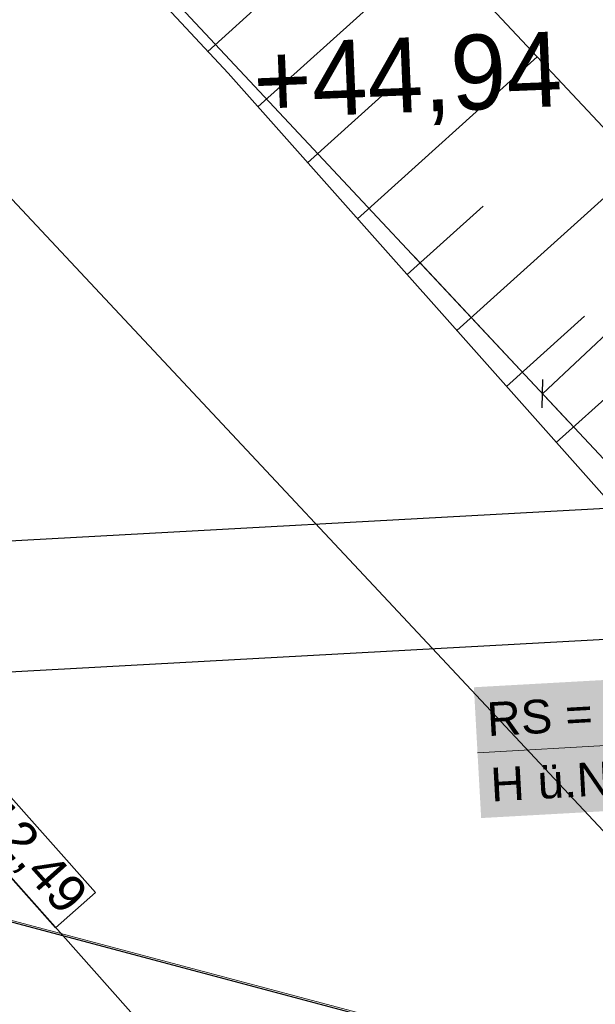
# Model space of a CAD drawing. Extents: x -779 to 790, y -208 to 633.
# Tile 33 of 232: x -277 to -247, y -6 to 46. Entities that reach past the tile are written whole.
import ezdxf
from ezdxf.lldxf.tags import DXFTag

# ---------------------------------------------------------------- set-up
doc = ezdxf.new("R2010")
doc.units = 0
doc.layers.get('0').update_dxf_attribs({"lineweight": 25})
for name, color, linetype, lineweight, true_color in [('01AFU Allgemein Bemaßung-A07F5V4RWF', 7, 'Continuous', 25, 0x848484), ('02 Raster Gebäude-A07F5V4QWF', 7, 'Continuous', 25, 0x848484), ('30 Baugrubenplanung', 7, 'Continuous', 25, 0x848484), ('30 Baugrubenplanung - Bemaßung', 7, 'Continuous', 25, 0x848484), ('60 Höhen Außen (Bestand - bleibt)', 9, 'Continuous', 18, 0x808080), ('S_Kaltwasser', 3, 'Continuous', 35, 0x00ff00), ('S_Mass', 150, 'Continuous', 25, 0x007fff)]:
    doc.layers.add(name, color=color, linetype=linetype, lineweight=lineweight, true_color=true_color)
doc.layers.add('02 Raster Gebäude-A07F5V53WF', color=7, linetype='Continuous', lineweight=13)
doc.styles.get("Standard").update_dxf_attribs({"font": 'arial.ttf'})
tags = doc.linetypes.add('Raster-A07F5V4TWF', pattern=[0.2, 0.1, -0.05, 0, -0.05]).pattern_tags.tags
tags[10:11] = [DXFTag(74, 4), DXFTag(75, 0), DXFTag(340, '0'), DXFTag(46, 1.0), DXFTag(50, 0.0), DXFTag(44, 0.0), DXFTag(45, 0.0)]
tags[8:9] = [DXFTag(74, 4), DXFTag(75, 0), DXFTag(340, '0'), DXFTag(46, 1.0), DXFTag(50, 0.0), DXFTag(44, 0.0), DXFTag(45, 0.0)]
tags[6:7] = [DXFTag(74, 4), DXFTag(75, 0), DXFTag(340, '0'), DXFTag(46, 1.0), DXFTag(50, 0.0), DXFTag(44, 0.0), DXFTag(45, 0.0)]
tags[4:5] = [DXFTag(74, 4), DXFTag(75, 0), DXFTag(340, '0'), DXFTag(46, 1.0), DXFTag(50, 0.0), DXFTag(44, 0.0), DXFTag(45, 0.0)]
tags = doc.linetypes.add('Raster-A07F5V57WF', pattern=[0.2, 0.1, -0.05, 0, -0.05]).pattern_tags.tags
tags[10:11] = [DXFTag(74, 4), DXFTag(75, 0), DXFTag(340, '0'), DXFTag(46, 1.0), DXFTag(50, 0.0), DXFTag(44, 0.0), DXFTag(45, 0.0)]
tags[8:9] = [DXFTag(74, 4), DXFTag(75, 0), DXFTag(340, '0'), DXFTag(46, 1.0), DXFTag(50, 0.0), DXFTag(44, 0.0), DXFTag(45, 0.0)]
tags[6:7] = [DXFTag(74, 4), DXFTag(75, 0), DXFTag(340, '0'), DXFTag(46, 1.0), DXFTag(50, 0.0), DXFTag(44, 0.0), DXFTag(45, 0.0)]
tags[4:5] = [DXFTag(74, 4), DXFTag(75, 0), DXFTag(340, '0'), DXFTag(46, 1.0), DXFTag(50, 0.0), DXFTag(44, 0.0), DXFTag(45, 0.0)]
tags = doc.linetypes.add('Wipeout_Contour-A07F5V4SWF', pattern=[1, 0, -1]).pattern_tags.tags
tags[6:7] = [DXFTag(74, 4), DXFTag(75, 0), DXFTag(340, '0'), DXFTag(46, 1.0), DXFTag(50, 0.0), DXFTag(44, 0.0), DXFTag(45, 0.0)]
tags[4:5] = [DXFTag(74, 4), DXFTag(75, 0), DXFTag(340, '0'), DXFTag(46, 1.0), DXFTag(50, 0.0), DXFTag(44, 0.0), DXFTag(45, 0.0)]

# ---------------------------------------------------------------- blocks, each defined once
blk = doc.blocks.new('Referenz-A07F5V4VWF', base_point=(-401.415, -176.34))
at = {"color": 0, "linetype": 'ByBlock', "lineweight": -2, "ltscale": 12.5}
for p, q in [((-289.994, 68.947), (-266.191, 43.332)), ((-266.191, 43.332), (-209.114, -20.788))]:
    blk.add_line(p, q, dxfattribs=at)
at = {"layer": '01AFU Allgemein Bemaßung-A07F5V4RWF', "color": 0, "lineweight": -2}
blk.add_line((-229.546, -14.863), (-307.171, 68.007), dxfattribs=at)
at = {"layer": '02 Raster Gebäude-A07F5V4QWF', "color": 0, "linetype": 'Raster-A07F5V4TWF', "lineweight": -2, "ltscale": 187.5}
blk.add_line((-285.712, 0.091), (-168.705, -30.976), dxfattribs=at)
at = {"layer": '30 Baugrubenplanung', "color": 0, "lineweight": -2}
for p, q in [((-229.259, 22.432), (-273.667, 69.84)), ((-229.259, 22.432), (-273.667, 69.84)), ((-289.994, 68.947), (-266.191, 43.332)), ((-289.994, 68.947), (-266.191, 43.332)), ((-264.592, 41.536), (-255.134, 50.055)), ((-267.278, 44.502), (-263.379, 48.013)), ((-259.273, 35.56), (-249.663, 44.214)), ((-266.191, 43.332), (-209.114, -20.788)), ((-266.191, 43.332), (-209.114, -20.788)), ((-261.933, 38.548), (-257.961, 42.126)), ((-253.953, 29.584), (-244.193, 38.374)), ((-256.613, 32.572), (-252.542, 36.239)), ((-248.634, 23.608), (-238.722, 32.534)), ((-251.293, 26.596), (-247.124, 30.352))]:
    blk.add_line(p, q, dxfattribs=at)
at = {"layer": '30 Baugrubenplanung - Bemaßung', "color": 0, "lineweight": -2}
blk.add_line((-212.971, -72.441), (-361.072, 93.935), dxfattribs=at)
at = {"layer": '30 Baugrubenplanung - Bemaßung', "color": 0, "linetype": 'Wipeout_Contour-A07F5V4SWF', "lineweight": -2, "ltscale": 1.625}
for p, q in [((-273.285, -0.43), (-278.537, 5.47)), ((-280.672, 3.57), (-275.42, -2.33)), ((-275.42, -2.33), (-273.285, -0.43))]:
    blk.add_line(p, q, dxfattribs=at)
at = {"layer": '30 Baugrubenplanung - Bemaßung', "color": 0, "linetype": 'ByBlock', "lineweight": -2, "ltscale": 2.25, "insert": (-278.182, 4.805), "char_height": 2.00026, "attachment_point": 1, "rotation": 311.6742}
blk.add_mtext('{\\fArial;12,49}', dxfattribs=at)
blk = doc.blocks.new('Referenz-A07F5V59WF', base_point=(-759.499, -206.186))
at = {"layer": '02 Raster Gebäude-A07F5V53WF', "color": 0, "linetype": 'Raster-A07F5V57WF', "ltscale": 117.000008}
blk.add_line((-285.681, 0.171), (159.608, -118.052), dxfattribs=at)
at = {"layer": '60 Höhen Außen (Bestand - bleibt)', "color": 0, "linetype": 'Continuous', "ltscale": 162.000017, "insert": (-264.924, 44.91), "char_height": 3.99976, "attachment_point": 1, "rotation": 2.3207}
blk.add_mtext('{\\fCentury Gothic;+44,94}', dxfattribs=at)
blk = doc.blocks.new('Polylinie-A07F5V61WF', base_point=(-514.405, -17.205))
at = {"color": 0, "linetype": 'ByBlock', "lineweight": -2, "ltscale": 0.35}
blk.add_line((-208.717, -17.205), (-302.786, 83.243), dxfattribs=at)
blk = doc.blocks.new('Maß-A07F5V75WF', base_point=(-256.209, 24.753))
at = {"color": 0, "linetype": 'ByBlock', "lineweight": -2, "ltscale": 0.25}
for p, q in [((-225.994, 45.372), (-234.197, 54.13)), ((-227.385, 46.082), (-227.336, 47.581)), ((-227.361, 46.832), (-249.373, 26.213)), ((-248.005, 24.753), (-256.209, 33.511)), ((-249.397, 25.463), (-249.348, 26.962))]:
    blk.add_line(p, q, dxfattribs=at)
at = {"color": 0, "linetype": 'ByBlock', "lineweight": -2, "ltscale": 0.25, "insert": (-241.525, 36.852), "char_height": 1.8, "attachment_point": 1, "rotation": 43.1289}
blk.add_mtext('{\\fArial;1.51}', dxfattribs=at)
blk = doc.blocks.new('Maß-A07F5V9FWF', base_point=(-299.289, 0.217))
at = {"color": 0, "linetype": 'ByBlock', "lineweight": -2, "ltscale": 0.25}
blk.add_line((-298.789, 10.202), (-180.9, 16.654), dxfattribs=at)
blk = doc.blocks.new('Maß-A07F5V9HWF', base_point=(-299.672, 7.206))
at = {"color": 0, "linetype": 'ByBlock', "lineweight": -2, "ltscale": 0.25}
blk.add_line((-299.171, 17.191), (-183.85, 23.503), dxfattribs=at)

msp = doc.modelspace()

# ---------------------------------------------------------------- linework, layer by layer
at = {"layer": 'S_Mass', "lineweight": 18}
msp.add_line((-252.848, 7.033), (-239.021, 7.802), dxfattribs=at)
at = {"layer": 'S_Mass', "color": 7, "true_color": 0xffffff}
for points in [[(-239.172, 10.528), (-253.042, 10.528), (-239.215, 11.296)], [(-252.697, 4.307), (-239.172, 10.528), (-253.042, 10.528)], [(-238.826, 4.307), (-252.697, 4.307), (-239.172, 10.528)], [(-252.654, 3.539), (-238.826, 4.307), (-252.697, 4.307)]]:
    msp.add_solid(points, dxfattribs=at)

# ---------------------------------------------------------------- block references
at = {"color": 8, "lineweight": 25, "ltscale": 1250, "true_color": 0x808080}
msp.add_blockref('Referenz-A07F5V59WF', (-759.499, -206.186), dxfattribs=at)
at = {"color": 8, "lineweight": 25, "ltscale": 12.5, "true_color": 0x808080}
msp.add_blockref('Referenz-A07F5V4VWF', (-401.415, -176.34), dxfattribs=at)
at = {"layer": 'S_Kaltwasser', "ltscale": 0.35}
msp.add_blockref('Polylinie-A07F5V61WF', (-514.405, -17.205), dxfattribs=at)
at = {"layer": 'S_Mass', "ltscale": 0.25}
for name, p in [('Maß-A07F5V75WF', (-256.209, 24.753)), ('Maß-A07F5V9HWF', (-299.672, 7.206)), ('Maß-A07F5V9FWF', (-299.289, 0.217))]:
    msp.add_blockref(name, p, dxfattribs=at)

# ---------------------------------------------------------------- texts
at = {"layer": 'S_Mass', "char_height": 1.8, "attachment_point": 1, "rotation": 3.18}
for s, insert in [('{\\fArial;RS = 43,55}', (-252.396, 9.713)), ('{\\fArial;H ü.NN}', (-252.202, 6.218))]:
    msp.add_mtext(s, dxfattribs=dict(at, insert=insert))

doc.saveas('drawing.dxf')
